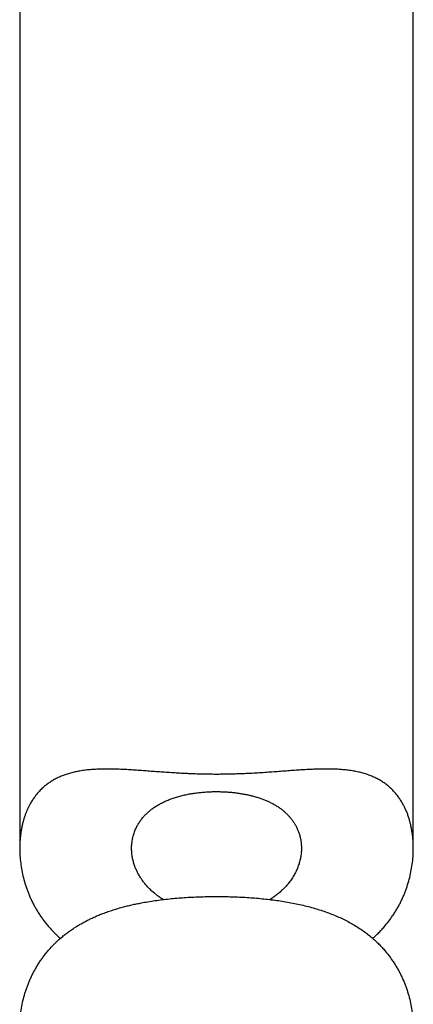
# Model space of a CAD drawing. Header units: millimetres. Extents: x 8 to 961, y 12 to 932.
# Tile 118 of 187: x 709 to 724, y 644 to 681. Entities that reach past the tile are written whole.
import ezdxf

# ---------------------------------------------------------------- set-up
doc = ezdxf.new("R2010")
doc.units = ezdxf.units.MM

msp = doc.modelspace()

# ---------------------------------------------------------------- linework, layer by layer
at = {"color": 7, "linetype": 'Continuous', "lineweight": 30}
for p, q in [((724.125, 649.842), (724.125, 692.915)), ((709.125, 691.985), (709.125, 649.843))]:
    msp.add_line(p, q, dxfattribs=at)
for points, knots in [([(713.03, 652.842), (712.955, 652.845), (712.806, 652.851), (712.588, 652.856), (712.373, 652.857), (712.162, 652.853), (711.957, 652.843), (711.756, 652.827), (711.56, 652.805), (711.372, 652.775), (711.193, 652.738), (711.021, 652.693), (710.856, 652.641), (710.698, 652.58), (710.547, 652.512), (710.403, 652.435), (710.267, 652.35), (710.133, 652.253), (710.003, 652.144), (709.884, 652.026), (709.778, 651.906), (709.684, 651.786), (709.599, 651.659), (709.509, 651.508), (709.42, 651.33), (709.348, 651.154), (709.296, 651.002), (709.26, 650.879), (709.227, 650.754), (709.2, 650.627), (709.176, 650.498), (709.151, 650.324), (709.13, 650.101), (709.123, 649.83), (709.132, 649.554), (709.159, 649.277), (709.203, 648.997), (709.264, 648.719), (709.33, 648.488), (709.391, 648.304), (709.443, 648.166), (709.498, 648.03), (709.559, 647.894), (709.625, 647.759), (709.696, 647.624), (709.772, 647.491), (709.854, 647.36), (709.941, 647.23), (710.033, 647.102), (710.131, 646.976), (710.258, 646.825), (710.387, 646.686), (710.518, 646.557), (710.603, 646.478), (710.657, 646.431), (710.676, 646.415)], [0, 0, 0, 0, 0.0172897, 0.0346028, 0.0520591, 0.0695151, 0.0870857, 0.1046561, 0.1223955, 0.1401698, 0.1574764, 0.1748172, 0.1923519, 0.2098867, 0.2275647, 0.2452428, 0.2631158, 0.2810226, 0.30131, 0.3216409, 0.3396055, 0.3575703, 0.3756304, 0.3936907, 0.4197503, 0.4458634, 0.4607553, 0.4756472, 0.4905701, 0.5054931, 0.5205375, 0.535582, 0.5657207, 0.5962192, 0.6267639, 0.6575298, 0.6883403, 0.7192037, 0.7501133, 0.7656895, 0.7812657, 0.7968684, 0.8124711, 0.8282774, 0.8440837, 0.8599226, 0.8757614, 0.8917453, 0.9077292, 0.923754, 0.9397787, 0.9663866, 0.9797197, 0.9930528, 1, 1, 1, 1]), ([(722.574, 646.415), (722.599, 646.436), (722.67, 646.498), (722.781, 646.604), (722.908, 646.733), (723.046, 646.886), (723.19, 647.063), (723.318, 647.24), (723.418, 647.393), (723.495, 647.519), (723.568, 647.648), (723.636, 647.778), (723.699, 647.911), (723.759, 648.045), (723.813, 648.18), (723.881, 648.363), (723.954, 648.595), (724.024, 648.877), (724.076, 649.162), (724.111, 649.447), (724.127, 649.73), (724.125, 649.963), (724.115, 650.149), (724.103, 650.287), (724.086, 650.425), (724.063, 650.562), (724.036, 650.698), (724.004, 650.833), (723.966, 650.966), (723.923, 651.097), (723.874, 651.226), (723.819, 651.352), (723.757, 651.476), (723.688, 651.6), (723.61, 651.723), (723.521, 651.846), (723.424, 651.963), (723.319, 652.075), (723.205, 652.181), (723.082, 652.28), (722.95, 652.372), (722.81, 652.457), (722.662, 652.532), (722.506, 652.6), (722.342, 652.659), (722.168, 652.71), (721.986, 652.754), (721.795, 652.789), (721.596, 652.817), (721.396, 652.836), (721.199, 652.849), (721.004, 652.855), (720.804, 652.857), (720.599, 652.855), (720.388, 652.849), (720.173, 652.84), (719.954, 652.828), (719.72, 652.813), (719.472, 652.796), (719.209, 652.776), (718.942, 652.756), (718.67, 652.736), (718.394, 652.718), (718.115, 652.7), (717.832, 652.685), (717.578, 652.674), (717.353, 652.666), (717.159, 652.661), (716.965, 652.657), (716.756, 652.655), (716.534, 652.654), (716.297, 652.657), (716.06, 652.661), (715.836, 652.668), (715.625, 652.676), (715.427, 652.685), (715.229, 652.695), (715.012, 652.708), (714.774, 652.723), (714.518, 652.741), (714.264, 652.76), (714.011, 652.778), (713.761, 652.797), (713.514, 652.814), (713.269, 652.83), (713.109, 652.838), (713.03, 652.842)], [0, 0, 0, 0, 0.0060763, 0.0177416, 0.0294525, 0.0411635, 0.0580195, 0.0749038, 0.0850219, 0.0951399, 0.1052785, 0.1154172, 0.1256399, 0.1358625, 0.1461031, 0.1563437, 0.1770759, 0.197841, 0.2187625, 0.2397159, 0.2603899, 0.2810956, 0.2915338, 0.301972, 0.3124288, 0.3228855, 0.3334884, 0.3440911, 0.3547181, 0.3653449, 0.3760795, 0.3868139, 0.3975817, 0.4083494, 0.4201408, 0.4319463, 0.4438418, 0.4557371, 0.4677065, 0.4796757, 0.4917564, 0.5038607, 0.5156691, 0.5275016, 0.5394732, 0.5514449, 0.5635215, 0.5755981, 0.587819, 0.6000656, 0.6109317, 0.6217978, 0.632727, 0.6436562, 0.6547028, 0.6657494, 0.6768498, 0.6879502, 0.7005813, 0.7132304, 0.7259791, 0.7387277, 0.7515501, 0.7643725, 0.7772996, 0.7902467, 0.7989609, 0.807675, 0.8164148, 0.8251546, 0.8357586, 0.8463627, 0.8570136, 0.8676646, 0.8766395, 0.8856145, 0.8946166, 0.9036187, 0.9155434, 0.9274681, 0.9394533, 0.9514384, 0.9635464, 0.9756543, 0.9878272, 1, 1, 1, 1]), ([(714.593, 647.892), (714.554, 647.917), (714.474, 647.967), (714.362, 648.048), (714.236, 648.147), (714.102, 648.267), (713.975, 648.399), (713.869, 648.524), (713.781, 648.643), (713.702, 648.765), (713.631, 648.889), (713.569, 649.017), (713.513, 649.153), (713.465, 649.3), (713.426, 649.455), (713.401, 649.613), (713.388, 649.771), (713.389, 649.931), (713.403, 650.093), (713.433, 650.256), (713.48, 650.421), (713.539, 650.571), (713.605, 650.705), (713.676, 650.824), (713.758, 650.94), (713.847, 651.047), (713.941, 651.146), (714.04, 651.237), (714.148, 651.325), (714.265, 651.409), (714.393, 651.489), (714.528, 651.563), (714.67, 651.632), (714.818, 651.694), (714.976, 651.752), (715.143, 651.804), (715.319, 651.851), (715.497, 651.891), (715.677, 651.923), (715.857, 651.95), (716.043, 651.971), (716.234, 651.986), (716.429, 651.996), (716.56, 651.997), (716.625, 651.998)], [0, 0, 0, 0, 0.018701, 0.037901, 0.057091, 0.086453, 0.115817, 0.139016, 0.162229, 0.18543, 0.209089, 0.23276, 0.256421, 0.284543, 0.312684, 0.340807, 0.369598, 0.398407, 0.427198, 0.458091, 0.48901, 0.519899, 0.543914, 0.56796, 0.592001, 0.61601, 0.637105, 0.658213, 0.679307, 0.700967, 0.722645, 0.744303, 0.765429, 0.786575, 0.8077, 0.829613, 0.85155, 0.873462, 0.894121, 0.914803, 0.935462, 0.956966, 0.978496, 1, 1, 1, 1]), ([(716.625, 651.998), (716.679, 651.997), (716.787, 651.996), (716.949, 651.99), (717.111, 651.979), (717.273, 651.964), (717.434, 651.944), (717.592, 651.92), (717.744, 651.892), (717.892, 651.86), (718.037, 651.824), (718.179, 651.782), (718.318, 651.737), (718.451, 651.687), (718.579, 651.632), (718.701, 651.574), (718.818, 651.512), (718.93, 651.445), (719.036, 651.374), (719.138, 651.297), (719.236, 651.215), (719.329, 651.127), (719.414, 651.035), (719.493, 650.939), (719.563, 650.84), (719.63, 650.732), (719.69, 650.617), (719.744, 650.493), (719.787, 650.366), (719.821, 650.236), (719.845, 650.103), (719.86, 649.962), (719.864, 649.811), (719.854, 649.652), (719.831, 649.492), (719.795, 649.33), (719.744, 649.169), (719.678, 649.006), (719.596, 648.843), (719.497, 648.681), (719.39, 648.535), (719.28, 648.404), (719.169, 648.288), (719.048, 648.176), (718.925, 648.075), (718.801, 647.985), (718.714, 647.926), (718.664, 647.896), (718.657, 647.892)], [0, 0, 0, 0, 0.017746, 0.035507, 0.053253, 0.071531, 0.089824, 0.108101, 0.125844, 0.1436, 0.161343, 0.179576, 0.197823, 0.216058, 0.234296, 0.252547, 0.270787, 0.28946, 0.308145, 0.326819, 0.347047, 0.367289, 0.387519, 0.408171, 0.428834, 0.449488, 0.473416, 0.497359, 0.52129, 0.545704, 0.570131, 0.594546, 0.623205, 0.651883, 0.680543, 0.709911, 0.7393, 0.768667, 0.799497, 0.830353, 0.861178, 0.885196, 0.909249, 0.933297, 0.957308, 0.976975, 0.996653, 1, 1, 1, 1]), ([(709.126, 642.988), (709.126, 642.992), (709.123, 643.087), (709.133, 643.276), (709.158, 643.554), (709.203, 643.833), (709.264, 644.111), (709.33, 644.343), (709.391, 644.526), (709.443, 644.664), (709.498, 644.801), (709.559, 644.937), (709.625, 645.072), (709.696, 645.206), (709.772, 645.339), (709.854, 645.471), (709.941, 645.6), (710.033, 645.729), (710.131, 645.854), (710.258, 646.005), (710.387, 646.145), (710.518, 646.273), (710.627, 646.374), (710.749, 646.479), (710.884, 646.587), (711.024, 646.692), (711.164, 646.787), (711.3, 646.874), (711.432, 646.954), (711.569, 647.03), (711.709, 647.103), (711.851, 647.172), (711.996, 647.238), (712.144, 647.301), (712.308, 647.366), (712.486, 647.431), (712.682, 647.496), (712.882, 647.557), (713.076, 647.611), (713.264, 647.658), (713.443, 647.7), (713.626, 647.738), (713.836, 647.779), (714.076, 647.82), (714.345, 647.861), (714.62, 647.896), (714.9, 647.926), (715.183, 647.952), (715.471, 647.972), (715.762, 647.988), (716.053, 647.999), (716.342, 648.006), (716.63, 648.008), (716.919, 648.006), (717.209, 647.999), (717.499, 647.988), (717.789, 647.972), (718.078, 647.951), (718.363, 647.925), (718.644, 647.895), (718.92, 647.859), (719.193, 647.818), (719.462, 647.771), (719.728, 647.718), (719.989, 647.658), (720.245, 647.592), (720.492, 647.521), (720.728, 647.444), (720.954, 647.362), (721.174, 647.274), (721.387, 647.179), (721.593, 647.078), (721.792, 646.97), (721.983, 646.855), (722.166, 646.735), (722.342, 646.607), (722.502, 646.48), (722.648, 646.353), (722.782, 646.227), (722.908, 646.097), (723.046, 645.945), (723.19, 645.767), (723.318, 645.59), (723.418, 645.438), (723.495, 645.311), (723.568, 645.183), (723.636, 645.052), (723.699, 644.92), (723.759, 644.786), (723.813, 644.65), (723.881, 644.467), (723.954, 644.236), (724.024, 643.953), (724.077, 643.668), (724.11, 643.384), (724.126, 643.156), (724.124, 643.026), (724.123, 642.988)], [0, 0, 0, 0, 0.000812, 0.018031, 0.035373, 0.052741, 0.070139, 0.087563, 0.096343, 0.105124, 0.113919, 0.122714, 0.131625, 0.140535, 0.149463, 0.158392, 0.167402, 0.176412, 0.185445, 0.194478, 0.209477, 0.216993, 0.224509, 0.233608, 0.242708, 0.251841, 0.260974, 0.268658, 0.276342, 0.28405, 0.291758, 0.299268, 0.306779, 0.314313, 0.321847, 0.330999, 0.340151, 0.349348, 0.358545, 0.366306, 0.374067, 0.381857, 0.389646, 0.400558, 0.41149, 0.422529, 0.433568, 0.444687, 0.455805, 0.467033, 0.478282, 0.489206, 0.500149, 0.511197, 0.522245, 0.53337, 0.544496, 0.55573, 0.566986, 0.577995, 0.589023, 0.600162, 0.611302, 0.622524, 0.633746, 0.645084, 0.656444, 0.667274, 0.678123, 0.689074, 0.700025, 0.711049, 0.722074, 0.733199, 0.744341, 0.755577, 0.766829, 0.776743, 0.786657, 0.79661, 0.806562, 0.820888, 0.835237, 0.843837, 0.852436, 0.861052, 0.869669, 0.878357, 0.887045, 0.895748, 0.904451, 0.922071, 0.939719, 0.957499, 0.975307, 0.992877, 1, 1, 1, 1])]:
    msp.add_open_spline(points, degree=3, knots=knots, dxfattribs=at)

doc.saveas('drawing.dxf')
